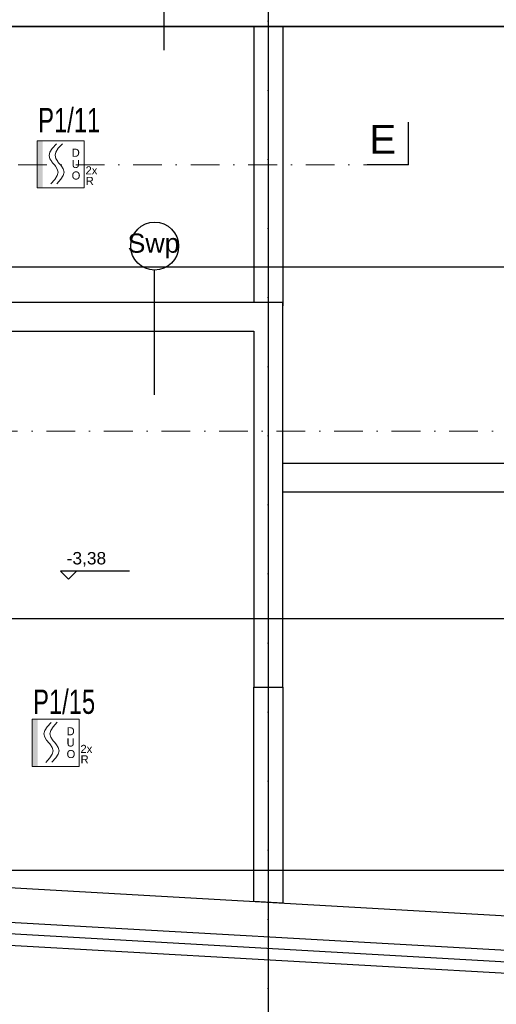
# Model space of a CAD drawing. Header units: millimetres. Extents: x -7023 to 53801, y 9849 to 33561.
# Tile 47 of 256: x 8306 to 8721, y 18280 to 19137. Entities that reach past the tile are written whole.
import ezdxf

# ---------------------------------------------------------------- set-up
doc = ezdxf.new("R2010")
doc.units = ezdxf.units.MM
doc.linetypes.add('DASHDOT', pattern=[1, 0.5, -0.25, 0, -0.25])
doc.linetypes.add('DASHDOTX2', pattern=[2, 1, -0.5, 0, -0.5])
doc.layers.get('0').update_dxf_attribs({"lineweight": 9})
doc.layers.add('.IE_podklad', color=252, linetype='Continuous')
for name, color, linetype, lineweight in [('PA_Instalacja pożarowa', 1, 'Continuous', 5), ('PA_Instalacja pożarowa_opis', 7, 'Continuous', 5), ('PROJEKT osie', 251, 'DASHDOTX2', 9)]:
    doc.layers.add(name, color=color, linetype=linetype, lineweight=lineweight)
doc.styles.add('Arial', font='arial.ttf', dxfattribs={"height": 125})
doc.styles.add('Opisowy', font='arial.ttf')
doc.styles.add('q-arch-ARIAL01', font='arial.ttf', dxfattribs={"width": 0.7})
doc.styles.get("Standard").update_dxf_attribs({"font": 'arial.ttf'})
doc.linetypes.add('ZIGZAG', pattern='A,0.00254,-5.08,[131,ltypeshp.shx,S=5.08,R=0,X=-5.08,Y=0],-10.16,[131,ltypeshp.shx,S=5.08,R=180,X=5.08,Y=0],-5.08', length=20.32254)

# ---------------------------------------------------------------- blocks, each defined once
blk = doc.blocks.new('OSIE DOMKU')
at = {"layer": 'PROJEKT osie', "ltscale": 30}
blk.add_line((-30726.61, 6224.51), (-30726.61, 4137.08), dxfattribs=at)
at = {"layer": 'PROJEKT osie', "ltscale": 25}
for p, q in [((-33194.97, 5184.65), (-29895.99, 5184.65)), ((-33194.97, 4878.65), (-29895.99, 4878.65)), ((-33194.97, 4659.65), (-29895.99, 4659.65))]:
    blk.add_line(p, q, dxfattribs=at)
blk = doc.blocks.new('*U72')
at = {"color": 1}
blk.add_wipeout([(-20.5, -20.5), (20.5, -20.5), (20.5, 20.5), (-20.5, 20.5)], dxfattribs=at)
at = {"lineweight": 5}
h = blk.add_hatch(color=1, dxfattribs=at)
h.paths.add_polyline_path([(-15.7, 0), (-15.7, 20.5), (-20.5, 20.5), (-20.5, 0)])
h.paths.add_polyline_path([(-15.7, -20.5), (-15.7, 0), (-20.5, 0), (-20.5, -20.5)])
at = {"color": 1, "linetype": 'Continuous', "lineweight": 5}
for p, q in [((-7.3, 13.76), (-3.78, 17.69)), ((-2.07, 13.86), (1.45, 17.79)), ((-10.11, 7.66), (-9.41, 10.54)), ((-9.41, 10.54), (-7.3, 13.76)), ((-4.89, 7.76), (-4.18, 10.63)), ((-4.18, 10.63), (-2.07, 13.86)), ((-9.41, 4.79), (-10.11, 7.66)), ((-7.84, 2.39), (-9.41, 4.79)), ((-7.3, 1.56), (-7.84, 2.39)), ((-6.18, 0.32), (-7.3, 1.56)), ((-6.18, 0.32), (-5.06, -0.93)), ((-4.18, 4.89), (-4.89, 7.76)), ((-2.61, 2.48), (-4.18, 4.89)), ((-2.07, 1.66), (-2.61, 2.48)), ((-0.95, 0.41), (-2.07, 1.66)), ((-0.95, 0.41), (0.16, -0.84)), ((-5.06, -0.93), (-4.52, -1.75)), ((-4.52, -1.75), (-2.95, -4.16)), ((-2.95, -4.16), (-2.25, -7.03)), ((-2.25, -7.03), (-2.95, -9.9)), ((0.16, -0.84), (0.7, -1.66)), ((0.7, -1.66), (2.27, -4.06)), ((2.27, -4.06), (2.98, -6.94)), ((2.98, -6.94), (2.27, -9.81)), ((-5.06, -13.13), (-8.58, -17.06)), ((-2.95, -9.9), (-5.06, -13.13)), ((0.16, -13.04), (-3.36, -16.97)), ((2.27, -9.81), (0.16, -13.04))]:
    blk.add_line(p, q, dxfattribs=at)
at = {"color": 1, "lineweight": 5}
blk.add_lwpolyline([(-20.5, 20.5), (20.5, 20.5), (20.5, -20.5), (-20.5, -20.5)], close=True, dxfattribs=at)
for s, p in [('D', (9.56, 6.52)), ('U', (9.56, -3.26)), ('O', (9.56, -13.29)), ('2x', (21.62, -8.81)), ('R', (21.74, -17.95))]:
    blk.add_text(s, height=7, dxfattribs=at).set_placement(p)
at = {"color": 1, "flags": 7}
blk.add_attdef('DUO-6046', (13.18, -19.1), '', height=0.7, dxfattribs=at)

msp = doc.modelspace()

# ---------------------------------------------------------------- linework, layer by layer
at = {"layer": '.IE_podklad', "ltscale": 30}
msp.add_line((8522.46, 19961.54), (8522.46, 17874.11), dxfattribs=at)
at = {"layer": '.IE_podklad'}
for p, q in [((8431.55, 19219.07), (8431.55, 19110.07)), ((8518.06, 19130.61), (8207.06, 19130.61)), ((8423.06, 18919.41), (8423.06, 18810.42)), ((8535.02, 18890.61), (8173.96, 18890.61)), ((8535.02, 18555.89), (8535.02, 18890.61)), ((8198.96, 18865.61), (8510.02, 18865.61)), ((8510.02, 18865.61), (8510.02, 18555.89)), ((8401.64, 18657.02), (8341.42, 18657.02)), ((8341.42, 18657.02), (8348.51, 18649.93)), ((8348.51, 18649.93), (8355.6, 18657.02)), ((8510.02, 18555.89), (8535.02, 18555.89)), ((7831.06, 18407.99), (8900.06, 18347.52)), ((7819.47, 18378.6), (9069.57, 18307.88)), ((7818.34, 18358.63), (9069.57, 18287.85))]:
    msp.add_line(p, q, dxfattribs=at)
at = {"layer": '.IE_podklad', "lineweight": 35}
for p, q in [((8518.06, 19130.61), (8206.99, 19130.61)), ((8518.06, 19130.61), (8543.06, 19130.61)), ((8900.06, 19130.61), (8542.99, 19130.61))]:
    msp.add_line(p, q, dxfattribs=at)
at = {"layer": '.IE_podklad', "ltscale": 0.5}
for p, q in [((8510.02, 19130.61), (8510.02, 18890.61)), ((8535.02, 19130.61), (8535.02, 18887.82)), ((8900.06, 18750.61), (8535.02, 18750.61)), ((8900.06, 18725.61), (8535.02, 18725.61)), ((8510.02, 18555.89), (8535.02, 18555.89)), ((8510.02, 18369.58), (8510.02, 18555.89)), ((8535.02, 18555.89), (8535.02, 18368.17)), ((8535.02, 18368.17), (8510.02, 18369.58))]:
    msp.add_line(p, q, dxfattribs=at)
at = {"layer": '.IE_podklad', "ltscale": 25}
for p, q in [((8644.41, 19010.35), (8644.41, 19047.39)), ((6054.1, 18921.68), (9353.09, 18921.68)), ((6054.1, 18615.68), (9353.09, 18615.68)), ((6054.1, 18396.68), (9353.09, 18396.68))]:
    msp.add_line(p, q, dxfattribs=at)
at = {"layer": '.IE_podklad', "lineweight": 30, "ltscale": 25}
msp.add_line((8644.41, 19010.35), (8608.47, 19010.35), dxfattribs=at)
at = {"layer": '.IE_podklad', "linetype": 'ZIGZAG'}
msp.add_line((7811.06, 18369.38), (9069.57, 18297.87), dxfattribs=at)
at = {"layer": '.IE_podklad', "linetype": 'DASHDOT', "lineweight": 13, "ltscale": 50}
msp.add_lwpolyline([(9105.79, 18778.68), (6642.99, 18778.68)], dxfattribs=at)
at = {"layer": '.IE_podklad'}
msp.add_circle((8423.53, 18939.7), 20.85, dxfattribs=at)

# ---------------------------------------------------------------- block references
msp.add_blockref('OSIE DOMKU', (39249.07, 13737.03), dxfattribs=at)

# ---------------------------------------------------------------- texts
at = {"layer": '.IE_podklad', "linetype": 'Continuous', "ltscale": 25, "style": 'Arial'}
msp.add_text('E', height=25, dxfattribs=at).set_placement((8610.52, 19020.05))
at = {"layer": '.IE_podklad', "linetype": 'Continuous', "style": 'Opisowy'}
for s, height, p in [('Swp', 16.64, (8399.97, 18933.91)), ('-3,38', 10.8, (8346.91, 18662.75))]:
    msp.add_text(s, height=height, dxfattribs=at).set_placement(p)

# ---------------------------------------------------------------- next in the draw order: block references
at = {"layer": 'PA_Instalacja pożarowa', "rotation": 360}
for p in [(8341.71, 19010.88), (8337.29, 18507.58)]:
    msp.add_blockref('*U72', p, dxfattribs=at)

# ---------------------------------------------------------------- next in the draw order: linework, layer by layer
at = {"layer": '.IE_podklad', "linetype": 'DASHDOT', "lineweight": 13, "ltscale": 50}
msp.add_line((6050.17, 19010.35), (8608.47, 19010.35), dxfattribs=at)

# ---------------------------------------------------------------- next in the draw order: texts
at = {"layer": 'PA_Instalacja pożarowa_opis', "style": 'q-arch-ARIAL01', "width": 0.7}
for s, p in [('P1/11', (8322.13, 19038.77, 0)), ('P1/15', (8317.71, 18532.75, 0))]:
    msp.add_text(s, height=21.14, dxfattribs=at).set_placement(p)

doc.saveas('drawing.dxf')
